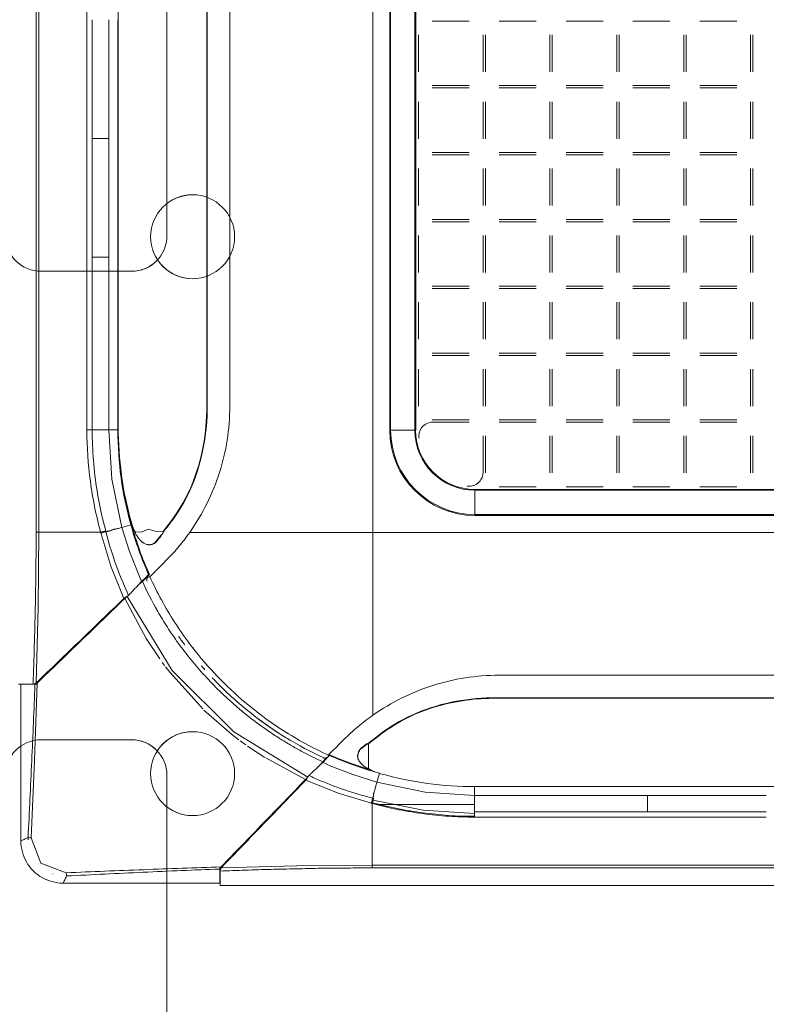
# Model space of a CAD drawing. Header units: millimetres. Extents: x -37728 to 44100, y 631619 to 691915.
# Tile 50 of 256: x -26727 to -26459, y 657375 to 657728. Entities that reach past the tile are written whole.
import ezdxf

# ---------------------------------------------------------------- set-up
doc = ezdxf.new("R2010")
doc.units = ezdxf.units.MM
doc.layers.add('_XREF', color=7, linetype='Continuous')
for name, color, linetype, lineweight in [('I-FURN', 252, 'Continuous', 5), ('LATS_EQ_IDU', 7, 'Continuous', 0), ('LATS_PANEL', 7, 'Continuous', 0)]:
    doc.layers.add(name, color=color, linetype=linetype, lineweight=lineweight)

# ---------------------------------------------------------------- blocks, each defined once
blk = doc.blocks.new('LATS_IDU_4WAY_CASSETTE_TE_TR_TQ_620')
at = {"layer": 'LATS_PANEL', "color": 0}
for p, q in [((-304.57, 184), (-304.57, -184)), ((-303.62, -184), (-303.62, 184)), ((-183.82, -184.11), (-183.82, 183.89)), ((-275.09, -146.41), (-275.09, 147.19)), ((-177.73, 147.2), (-177.73, -147.41)), ((-177.38, -147.41), (-177.38, 147.2)), ((-168.69, 147.2), (-168.69, -147.41)), ((-168.4, -147.41), (-168.4, 147.2)), ((-243.38, 139.49), (-243.38, -138.7)), ((-243.2, -138.7), (-243.2, 139.49)), ((-235.08, -138.74), (-235.08, 138.53)), ((-286.34, 42.61), (-286.34, 0)), ((-286.34, 0), (-286.34, -42.61)), ((-284.46, -42.61), (-284.46, 0)), ((-278.53, -42.61), (-278.53, 0)), ((-275.23, 0), (-275.23, -42.61)), ((-149.17, -0.53), (-162.47, -0.53)), ((-125.17, -0.53), (-138.47, -0.53)), ((-101.17, -0.53), (-114.47, -0.53)), ((-77.17, -0.53), (-90.47, -0.53)), ((-53.17, -0.53), (-66.47, -0.53)), ((-167.39, -5.46), (-167.39, -18.76)), ((-144.24, -18.76), (-144.24, -5.46)), ((-143.39, -5.46), (-143.39, -18.76)), ((-120.24, -18.76), (-120.24, -5.46)), ((-119.39, -5.46), (-119.39, -18.76)), ((-96.24, -18.76), (-96.24, -5.46)), ((-95.39, -5.46), (-95.39, -18.76)), ((-72.24, -18.76), (-72.24, -5.46)), ((-71.39, -5.46), (-71.39, -18.76)), ((-48.24, -18.76), (-48.24, -5.46)), ((-47.39, -5.46), (-47.39, -18.76)), ((-162.47, -23.69), (-149.17, -23.69)), ((-149.17, -24.53), (-162.47, -24.53)), ((-138.47, -23.69), (-125.17, -23.69)), ((-125.17, -24.53), (-138.47, -24.53)), ((-114.47, -23.69), (-101.17, -23.69)), ((-101.17, -24.53), (-114.47, -24.53)), ((-90.47, -23.69), (-77.17, -23.69)), ((-77.17, -24.53), (-90.47, -24.53)), ((-66.47, -23.69), (-53.17, -23.69)), ((-53.17, -24.53), (-66.47, -24.53)), ((-167.39, -29.46), (-167.39, -42.76)), ((-144.24, -42.76), (-144.24, -29.46)), ((-143.39, -29.46), (-143.39, -42.76)), ((-120.24, -42.76), (-120.24, -29.46)), ((-119.39, -29.46), (-119.39, -42.76)), ((-96.24, -42.76), (-96.24, -29.46)), ((-95.39, -29.46), (-95.39, -42.76)), ((-72.24, -42.76), (-72.24, -29.46)), ((-71.39, -29.46), (-71.39, -42.76)), ((-48.24, -42.76), (-48.24, -29.46)), ((-47.39, -29.46), (-47.39, -42.76)), ((-286.34, -42.61), (-286.34, -85.23)), ((-284.46, -85.23), (-284.46, -42.61)), ((-278.53, -85.23), (-278.53, -42.61)), ((-275.23, -42.61), (-275.23, -85.23)), ((-162.47, -47.69), (-149.17, -47.69)), ((-149.17, -48.53), (-162.47, -48.53)), ((-138.47, -47.69), (-125.17, -47.69)), ((-125.17, -48.53), (-138.47, -48.53)), ((-114.47, -47.69), (-101.17, -47.69)), ((-101.17, -48.53), (-114.47, -48.53)), ((-90.47, -47.69), (-77.17, -47.69)), ((-77.17, -48.53), (-90.47, -48.53)), ((-66.47, -47.69), (-53.17, -47.69)), ((-53.17, -48.53), (-66.47, -48.53)), ((-167.39, -53.46), (-167.39, -66.76)), ((-144.24, -66.76), (-144.24, -53.46)), ((-143.39, -53.46), (-143.39, -66.76)), ((-120.24, -66.76), (-120.24, -53.46)), ((-119.39, -53.46), (-119.39, -66.76)), ((-96.24, -66.76), (-96.24, -53.46)), ((-95.39, -53.46), (-95.39, -66.76)), ((-72.24, -66.76), (-72.24, -53.46)), ((-71.39, -53.46), (-71.39, -66.76)), ((-48.24, -66.76), (-48.24, -53.46)), ((-47.39, -53.46), (-47.39, -66.76)), ((-162.47, -71.69), (-149.17, -71.69)), ((-149.17, -72.53), (-162.47, -72.53)), ((-138.47, -71.69), (-125.17, -71.69)), ((-125.17, -72.53), (-138.47, -72.53)), ((-114.47, -71.69), (-101.17, -71.69)), ((-101.17, -72.53), (-114.47, -72.53)), ((-90.47, -71.69), (-77.17, -71.69)), ((-77.17, -72.53), (-90.47, -72.53)), ((-66.47, -71.69), (-53.17, -71.69)), ((-53.17, -72.53), (-66.47, -72.53)), ((-167.39, -77.46), (-167.39, -90.76)), ((-144.24, -90.76), (-144.24, -77.46)), ((-143.39, -77.46), (-143.39, -90.76)), ((-120.24, -90.76), (-120.24, -77.46)), ((-119.39, -77.46), (-119.39, -90.76)), ((-96.24, -90.76), (-96.24, -77.46)), ((-95.39, -77.46), (-95.39, -90.76)), ((-72.24, -90.76), (-72.24, -77.46)), ((-71.39, -77.46), (-71.39, -90.76)), ((-48.24, -90.76), (-48.24, -77.46)), ((-47.39, -77.46), (-47.39, -90.76)), ((-286.34, -85.23), (-286.34, -147.3)), ((-284.46, -147.3), (-284.46, -85.23)), ((-278.53, -85.23), (-278.53, -147.3)), ((-275.23, -85.23), (-275.23, -147.3)), ((-162.47, -95.69), (-149.17, -95.69)), ((-149.17, -96.53), (-162.47, -96.53)), ((-138.47, -95.69), (-125.17, -95.69)), ((-125.17, -96.53), (-138.47, -96.53)), ((-114.47, -95.69), (-101.17, -95.69)), ((-101.17, -96.53), (-114.47, -96.53)), ((-90.47, -95.69), (-77.17, -95.69)), ((-77.17, -96.53), (-90.47, -96.53)), ((-66.47, -95.69), (-53.17, -95.69)), ((-53.17, -96.53), (-66.47, -96.53)), ((-167.39, -101.46), (-167.39, -114.76)), ((-144.24, -114.76), (-144.24, -101.46)), ((-143.39, -101.46), (-143.39, -114.76)), ((-120.24, -114.76), (-120.24, -101.46)), ((-119.39, -101.46), (-119.39, -114.76)), ((-96.24, -114.76), (-96.24, -101.46)), ((-95.39, -101.46), (-95.39, -114.76)), ((-72.24, -114.76), (-72.24, -101.46)), ((-71.39, -101.46), (-71.39, -114.76)), ((-48.24, -114.76), (-48.24, -101.46)), ((-47.39, -101.46), (-47.39, -114.76)), ((-162.47, -119.69), (-149.17, -119.69)), ((-138.47, -119.69), (-125.17, -119.69)), ((-114.47, -119.69), (-101.17, -119.69)), ((-90.47, -119.69), (-77.17, -119.69)), ((-66.47, -119.69), (-53.17, -119.69)), ((-149.17, -120.53), (-162.47, -120.53)), ((-125.17, -120.53), (-138.47, -120.53)), ((-101.17, -120.53), (-114.47, -120.53)), ((-77.17, -120.53), (-90.47, -120.53)), ((-53.17, -120.53), (-66.47, -120.53)), ((-167.39, -125.46), (-167.39, -138.76)), ((-144.24, -138.76), (-144.24, -125.46)), ((-143.39, -125.46), (-143.39, -138.76)), ((-120.24, -138.76), (-120.24, -125.46)), ((-119.39, -125.46), (-119.39, -138.76)), ((-96.24, -138.76), (-96.24, -125.46)), ((-95.39, -125.46), (-95.39, -138.76)), ((-72.24, -138.76), (-72.24, -125.46)), ((-71.39, -125.46), (-71.39, -138.76)), ((-48.24, -138.76), (-48.24, -125.46)), ((-47.39, -125.46), (-47.39, -138.76)), ((-162.47, -143.69), (-149.17, -143.69)), ((-149.17, -144.53), (-162.26, -144.53)), ((-138.47, -143.69), (-125.17, -143.69)), ((-125.17, -144.53), (-138.47, -144.53)), ((-114.47, -143.69), (-101.17, -143.69)), ((-101.17, -144.53), (-114.47, -144.53)), ((-90.47, -143.69), (-77.17, -143.69)), ((-77.17, -144.53), (-90.47, -144.53)), ((-66.47, -143.69), (-53.17, -143.69)), ((-53.17, -144.53), (-66.47, -144.53)), ((-286.34, -147.3), (-285.35, -147.3)), ((-285.35, -147.3), (-284.46, -147.3)), ((-275.09, -147.3), (-275.23, -147.3)), ((-177.38, -147.41), (-177.73, -147.41)), ((-168.69, -147.41), (-168.4, -147.41)), ((-144.24, -162.54), (-144.24, -149.46)), ((-143.39, -149.46), (-143.39, -162.76)), ((-120.24, -162.76), (-120.24, -149.46)), ((-119.39, -149.46), (-119.39, -162.76)), ((-96.24, -162.76), (-96.24, -149.46)), ((-95.39, -149.46), (-95.39, -162.76)), ((-72.24, -162.76), (-72.24, -149.46)), ((-71.39, -149.46), (-71.39, -162.76)), ((-48.24, -162.76), (-48.24, -149.46)), ((-47.39, -149.46), (-47.39, -162.76)), ((-147.12, -168.7), (-147.12, -168.98)), ((147.48, -168.7), (-147.12, -168.7)), ((-147.12, -168.98), (147.48, -168.98)), ((-138.47, -167.69), (-125.17, -167.69)), ((-114.47, -167.69), (-101.17, -167.69)), ((-90.47, -167.69), (-77.17, -167.69)), ((-66.47, -167.69), (-53.17, -167.69)), ((-147.12, -178.02), (-147.12, -177.67)), ((147.48, -177.67), (-147.12, -177.67)), ((-147.12, -178.02), (147.48, -178.02)), ((-281.43, -184), (-280.49, -183.74)), ((-280.49, -183.74), (-279.63, -183.54)), ((-281.43, -184), (-281.36, -184.27)), ((-216.81, -184.11), (-249.48, -184.11)), ((-183.82, -184.11), (-216.81, -184.11)), ((184.18, -184.11), (-183.82, -184.11)), ((-263.54, -188.51), (-263.78, -188.53)), ((-272.79, -207.88), (-265.1, -222.18)), ((-253.99, -217.66), (-253.74, -218.04)), ((-265.08, -222.21), (-260.23, -229.53)), ((-248.5, -225.37), (-248.23, -225.73)), ((-259.32, -230.79), (-258.54, -231.85)), ((0.18, -235.37), (-138.45, -235.37)), ((-305.69, -238.55), (-310.89, -238.55)), ((-310.04, -238.65), (-305, -238.65)), ((-310.04, -294.86), (-310.04, -238.65)), ((138.78, -243.49), (-139.41, -243.49)), ((-139.41, -243.67), (138.78, -243.67)), ((-225.34, -248.58), (-225.12, -248.75)), ((-217.74, -254.03), (-217.45, -254.22)), ((-231.35, -258.92), (-229.28, -260.41)), ((-228.72, -260.81), (-222.51, -264.9)), ((-222.22, -265.08), (-207.88, -272.79)), ((-200.2, -264.96), (-201.66, -266.47)), ((-199.22, -263.95), (-199.81, -264.56)), ((-199.28, -264.2), (-199.22, -263.95)), ((-189.25, -264.06), (-189.23, -263.82)), ((146.48, -275.38), (-147.12, -275.38)), ((-85.23, -278.53), (-147.3, -278.53)), ((-42.61, -278.53), (-85.23, -278.53)), ((-183.97, -280.18), (-183.77, -280.24)), ((-147.3, -284.46), (-147.3, -286.34)), ((-85.23, -284.46), (-147.3, -284.46)), ((-147.3, -286.34), (-85.23, -286.34)), ((-42.61, -284.46), (-85.23, -284.46)), ((-85.23, -286.34), (-42.61, -286.34)), ((-307.46, -293.66), (-307.47, -294.53)), ((184, -303.62), (-184, -303.62)), ((-298.43, -306.71), (-298.58, -306.66)), ((-293.78, -306.32), (-293.73, -306.97)), ((-293.73, -306.97), (-293.66, -307.46)), ((-238.65, -304.99), (-238.65, -310.04)), ((-238.55, -310.89), (-238.55, -305.69)), ((-184, -304.57), (184, -304.57)), ((-238.65, -310.04), (-294.86, -310.04)), ((238.55, -310.89), (-238.55, -310.89))]:
    blk.add_line(p, q, dxfattribs=at)
at = {"layer": 'LATS_PANEL', "color": 0, "extrusion": (0, 0, -1)}
for p, q in [((-276.09, -210.95), (-276.03, -211.01)), ((-211.01, -276.03), (-210.94, -276.1)), ((-182.57, -281.8), (-147.3, -281.8)), ((-181.45, -281.8), (-181.45, -282.09))]:
    blk.add_line(p, q, dxfattribs=at)
at = {"layer": 'LATS_PANEL', "color": 0, "flags": 128}
for points in [[(-275.23, -147.3), (-276.88, -147.3), (-278.53, -147.3)], [(-278.53, -147.3), (-277.36, -164.97), (-273.78, -182.29)], [(-168.69, -147.41), (-173.03, -147.41), (-177.38, -147.41)], [(-147.12, -177.67), (-147.12, -173.33), (-147.12, -168.98)], [(-255.68, -179.68), (-255.79, -179.68), (-255.9, -179.68)], [(-279.55, -183.82), (-279.56, -183.76), (-279.58, -183.71), (-279.6, -183.65), (-279.61, -183.6), (-279.62, -183.54)], [(-273.78, -182.29), (-272.19, -181.83), (-270.6, -181.37)], [(-273.78, -182.29), (-271.07, -190.94), (-267.77, -199.38)], [(-259.1, -183.85), (-261.83, -183.65), (-264.35, -182.91), (-266.74, -184.02), (-269.06, -183.93)], [(-303.62, -184), (-303.84, -184), (-304.05, -184), (-304.25, -184), (-304.43, -184), (-304.57, -184)], [(-304.5, -238.12), (-303.86, -211.07), (-303.62, -184)], [(-281.36, -184.27), (-277.76, -196.24), (-273.07, -207.82)], [(-183.82, -249.78), (-183.82, -217.11), (-183.82, -184.11)], [(-261.63, -187.67), (-261.75, -187.67), (-261.86, -187.68)], [(-261.51, -187.53), (-261.62, -187.53), (-261.74, -187.54)], [(-267.77, -199.38), (-267.25, -200.55), (-266.73, -201.72)], [(-264.2, -199.28), (-265.46, -200.5), (-266.73, -201.72)], [(-266.47, -201.66), (-265.21, -200.44), (-263.95, -199.22)], [(-266.45, -201.76), (-265.66, -200.99), (-264.86, -200.22)], [(-263.95, -199.22), (-264.07, -199.25), (-264.2, -199.28)], [(-273.07, -207.82), (-272.94, -207.8), (-272.81, -207.78)], [(-272.41, -207.4), (-272.4, -207.38), (-272.38, -207.36), (-272.36, -207.35), (-272.34, -207.33), (-272.32, -207.32), (-272.3, -207.3), (-272.28, -207.28), (-272.25, -207.26), (-272.23, -207.24), (-272.2, -207.23), (-272.18, -207.21), (-272.15, -207.19), (-272.12, -207.17), (-272.09, -207.15), (-272.06, -207.13), (-272.03, -207.11), (-272, -207.09), (-271.97, -207.07), (-271.94, -207.04), (-271.9, -207.02), (-271.87, -207), (-271.83, -206.98), (-271.81, -206.96)], [(-207.12, -271.96), (-233.7, -255.75), (-255.75, -233.7), (-271.95, -207.12)], [(-258.12, -232.41), (-256.54, -234.46), (-244.77, -247.51)], [(-306.32, -293.78), (-305.21, -266.02), (-304.23, -238.23)], [(-305.27, -238.56), (-304.97, -238.55), (-304.67, -238.55)], [(-304.19, -238.09), (-304.35, -238.1), (-304.5, -238.12)], [(-139.41, -243.67), (-139.41, -243.58), (-139.41, -243.49)], [(-244.39, -247.88), (-234.47, -256.54), (-231.86, -258.54)], [(-180.39, -255.97), (-180.39, -256.08), (-180.39, -256.19)], [(-201.76, -266.45), (-201, -265.66), (-200.32, -264.96)], [(-201.72, -266.73), (-200.5, -265.46), (-199.28, -264.2)], [(-201.72, -266.73), (-200.55, -267.25), (-199.38, -267.77)], [(-199.38, -267.77), (-190.94, -271.07), (-182.29, -273.78)], [(-207.06, -271.93), (-207.08, -271.97), (-207.11, -272.01), (-207.13, -272.04), (-207.15, -272.08), (-207.18, -272.11), (-207.2, -272.14), (-207.22, -272.17), (-207.24, -272.2), (-207.26, -272.23), (-207.28, -272.26), (-207.3, -272.29), (-207.32, -272.31), (-207.34, -272.34), (-207.36, -272.36), (-207.38, -272.39), (-207.4, -272.41), (-207.41, -272.43), (-207.43, -272.44), (-207.45, -272.46), (-207.46, -272.48)], [(-181.37, -270.61), (-181.83, -272.19), (-182.29, -273.78)], [(-207.78, -272.81), (-207.8, -272.94), (-207.82, -273.07)], [(-207.82, -273.07), (-196.24, -277.76), (-184.27, -281.36)], [(-182.29, -273.78), (-164.97, -277.36), (-147.3, -278.53)], [(-147.3, -278.53), (-147.3, -276.88), (-147.3, -275.37)], [(-184, -281.14), (-184.13, -281.1), (-184.2, -281.09)], [(-183.54, -279.63), (-183.66, -279.93), (-183.77, -280.24)], [(-183.69, -280.26), (-165.71, -283.87), (-147.3, -285.09)], [(-306.32, -293.78), (-306.97, -293.73), (-307.47, -293.66)], [(-293.78, -306.31), (-302.86, -302.86), (-306.31, -293.78)], [(-184, -303.62), (-211.07, -303.86), (-238.12, -304.5)], [(-238.56, -305.28), (-238.56, -304.98), (-238.55, -304.67)], [(-238.12, -304.5), (-238.1, -304.35), (-238.09, -304.19)]]:
    blk.add_lwpolyline(points, dxfattribs=at)
at = {"layer": 'LATS_PANEL', "color": 0}
for radius in [30.61, 30.26, 21.57, 21.29]:
    blk.add_arc((-147.12, -147.41), radius, 180, 270, dxfattribs=at)
for centre, major_axis, ratio, start_param, end_param in [((-243.29, -171.81), (0, 33.11), 0.179504, 6.268084, 6.298285), ((-168.95, -229.58), (-54.91, -5.14), 0.975765, 1.198295, 1.203297), ((-316.5, -245.15), (-132.03, 39.33), 0.282915, 3.220098, 3.227345), ((-181.99, -271.63), (-9.44, 3.68), 0.798657, 1.687002, 1.715473)]:
    blk.add_ellipse(centre, major_axis=major_axis, ratio=ratio, start_param=start_param, end_param=end_param, dxfattribs=at)
for points, knots in [([(-284.46, -42.61), (-283.35, -42.61), (-281.05, -42.61), (-279.23, -42.61), (-278.53, -42.61), (-278.53, -42.61)], [0, 0, 0, 0, 0.4248248, 0.6383792, 0.6387249, 0.6387249, 0.6387249, 0.6387249]), ([(-278.53, -85.23), (-278.53, -85.23), (-279.23, -85.23), (-281.05, -85.23), (-283.35, -85.23), (-284.46, -85.23)], [-0.6387249, -0.6387249, -0.6387249, -0.6387249, -0.6383792, -0.4248248, 0, 0, 0, 0]), ([(-162.26, -144.53), (-163.09, -144.53), (-164.29, -144.83), (-165.63, -145.77), (-166.57, -146.85), (-167.23, -148.38), (-167.29, -149.6), (-167.2, -150.22)], [0, 0, 0, 0, 0.285714, 0.428571, 0.571429, 0.785714, 1, 1, 1, 1]), ([(-278.53, -147.3), (-278.53, -147.3), (-279.23, -147.3), (-281.05, -147.3), (-283.35, -147.3), (-284.46, -147.3)], [-0.6387308, -0.6387308, -0.6387308, -0.6387308, -0.6383851, -0.4248249, 0, 0, 0, 0]), ([(-279.62, -183.54), (-280.91, -178.81), (-283.48, -166.88), (-284.45, -154.65), (-284.45, -147.3)], [0, 0, 0, 0, 0.4, 1, 1, 1, 1]), ([(-149.93, -167.49), (-149.1, -167.6), (-147.87, -167.47), (-146.41, -166.73), (-145.33, -165.79), (-144.46, -164.37), (-144.24, -163.17), (-144.24, -162.54)], [0, 0, 0, 0, 0.285714, 0.428571, 0.571429, 0.785714, 1, 1, 1, 1]), ([(-270.33, -181.35), (-271.89, -175.8), (-273.13, -169.84), (-273.92, -163.81), (-273.96, -163.46)], [0, 0, 0, 0, 0.5, 0.5309605, 0.5309605, 0.5309605, 0.5309605]), ([(-279.55, -183.83), (-279.47, -183.81), (-279.3, -183.78), (-279.05, -183.73), (-278.79, -183.68), (-278.52, -183.63), (-278.24, -183.57), (-277.96, -183.49), (-277.74, -183.4), (-277.55, -183.32), (-277.41, -183.26), (-277.27, -183.21), (-277.08, -183.14), (-276.83, -183.06), (-276.53, -182.99), (-276.22, -182.92), (-275.91, -182.86), (-275.6, -182.8), (-275.29, -182.73), (-274.67, -182.58), (-274.17, -182.43), (-273.78, -182.29)], [0, 0, 0, 0, 0.05, 0.1, 0.15, 0.2, 0.25, 0.3, 0.35, 0.375, 0.4, 0.425, 0.45, 0.5, 0.55, 0.6, 0.65, 0.7, 0.75, 0.8, 1, 1, 1, 1]), ([(-271.42, -206.71), (-272.78, -203.77), (-275.91, -196.27), (-278.33, -188.56), (-279.55, -183.83)], [0, 0, 0, 0, 0.4, 1, 1, 1, 1]), ([(-261.86, -187.68), (-262.03, -187.82), (-262.38, -188.07), (-262.91, -188.33), (-263.36, -188.47), (-263.72, -188.52), (-263.99, -188.54), (-264.28, -188.53), (-264.67, -188.46), (-265.17, -188.32), (-265.66, -188.1), (-266.03, -187.9), (-266.29, -187.74), (-266.54, -187.57), (-266.86, -187.3), (-267.23, -186.93), (-267.58, -186.52), (-267.84, -186.19), (-268.02, -185.95), (-268.18, -185.71), (-268.39, -185.39), (-268.73, -184.81), (-268.95, -184.29), (-269.07, -183.94)], [0, 0, 0, 0, 0.0625, 0.125, 0.1875, 0.21875, 0.25, 0.28125, 0.3125, 0.375, 0.4375, 0.46875, 0.5, 0.53125, 0.5625, 0.625, 0.6875, 0.71875, 0.75, 0.78125, 0.8125, 0.875, 1, 1, 1, 1]), ([(-263.76, -188.52), (-263.67, -188.52), (-263.48, -188.51), (-263.12, -188.45), (-262.67, -188.32), (-262.15, -188.05), (-261.8, -187.81), (-261.63, -187.67)], [0.75, 0.75, 0.75, 0.75, 0.78125, 0.8125, 0.875, 0.9375, 1, 1, 1, 1]), ([(-266.73, -201.72), (-267.07, -202.08), (-267.72, -202.79), (-268.57, -203.7), (-269.23, -204.4), (-269.73, -204.91), (-270.19, -205.41), (-270.78, -206.03), (-271.19, -206.45), (-271.42, -206.71)], [0, 0, 0, 0, 0.2, 0.4, 0.5, 0.6, 0.7, 0.8, 1, 1, 1, 1]), ([(-268.74, -203.85), (-268.38, -203.51), (-267.62, -202.77), (-266.85, -202.04), (-266.47, -201.66)], [0.6236161, 0.6236161, 0.6236161, 0.6236161, 0.8, 1, 1, 1, 1]), ([(-268.61, -203.72), (-268.3, -203.42), (-267.58, -202.72), (-266.85, -202.04), (-266.47, -201.66)], [0.6451872, 0.6451872, 0.6451872, 0.6451872, 0.8, 1, 1, 1, 1]), ([(-253.51, -223.96), (-254.93, -222), (-257.59, -218.12), (-262.16, -210.57), (-264.9, -205.17), (-266.45, -201.76)], [0.7, 0.7, 0.7, 0.7, 0.775, 0.85, 1, 1, 1, 1]), ([(-272.81, -207.78), (-272.74, -207.71), (-272.62, -207.6), (-272.5, -207.49), (-272.46, -207.44)], [0, 0, 0, 0, 0.25, 0.4375, 0.4375, 0.4375, 0.4375]), ([(-223.53, -249.99), (-225.99, -248.14), (-232, -243.3), (-240.93, -234.68), (-248.84, -225.24), (-253.21, -218.93), (-254.88, -216.34)], [0.3, 0.3, 0.3, 0.3, 0.4, 0.55, 0.7, 0.8, 0.8, 0.8, 0.8]), ([(-224.92, -252.82), (-226.3, -251.8), (-229.04, -249.7), (-233.64, -245.88), (-238.71, -241.21), (-244.16, -235.55), (-249.04, -229.87), (-252.08, -225.92), (-253.51, -223.96)], [0.3, 0.3, 0.3, 0.3, 0.35, 0.4, 0.475, 0.55, 0.625, 0.7, 0.7, 0.7, 0.7]), ([(-213.13, -258.92), (-213.7, -258.58), (-218.61, -255.62), (-227.5, -249.42), (-235.15, -242.62), (-238.74, -239.03)], [0.2898387, 0.2898387, 0.2898387, 0.2898387, 0.3333333, 0.6666667, 1, 1, 1, 1]), ([(-199.73, -264.08), (-205.37, -261.5), (-213.47, -257.1), (-221.05, -251.84), (-223.51, -250)], [0, 0, 0, 0, 0.2, 0.2998309, 0.2998309, 0.2998309, 0.2998309]), ([(-201.76, -266.45), (-204.09, -265.39), (-207.72, -263.6), (-212.81, -260.77), (-216.72, -258.42), (-220.77, -255.79), (-223.54, -253.83), (-224.92, -252.82)], [0, 0, 0, 0, 0.1, 0.15, 0.2, 0.25, 0.3, 0.3, 0.3, 0.3]), ([(-186.95, -260.77), (-187, -260.81), (-187.1, -260.89), (-187.31, -261.05), (-187.68, -261.34), (-188.01, -261.61), (-188.23, -261.8)], [0.75, 0.75, 0.75, 0.75, 0.78125, 0.8125, 0.875, 1, 1, 1, 1]), ([(-185.7, -259.91), (-185.75, -259.91), (-185.91, -259.98), (-186.25, -260.23), (-186.58, -260.48), (-186.8, -260.65), (-186.9, -260.73), (-186.95, -260.77)], [0.46875, 0.46875, 0.46875, 0.46875, 0.53125, 0.625, 0.6875, 0.71875, 0.75, 0.75, 0.75, 0.75]), ([(-186.04, -260.32), (-185.99, -260.29), (-185.9, -260.22), (-185.71, -260.1), (-185.6, -260.04), (-185.54, -260.01)], [0.6, 0.6, 0.6, 0.6, 0.65, 0.7, 0.8, 0.8, 0.8, 0.8]), ([(-199.28, -264.2), (-196.36, -265.5), (-190.75, -267.74), (-185, -269.57), (-182.22, -270.36)], [0, 0, 0, 0, 0.5, 0.9537324, 0.9537324, 0.9537324, 0.9537324]), ([(-184.79, -269.33), (-186.68, -268.75), (-191.55, -267.15), (-196.31, -265.25), (-199.22, -263.95)], [0.1874685, 0.1874685, 0.1874685, 0.1874685, 0.5, 1, 1, 1, 1]), ([(-185.35, -268.93), (-185.83, -268.74), (-186.48, -268.41), (-187.14, -267.93), (-187.49, -267.62), (-187.74, -267.38), (-187.98, -267.12), (-188.3, -266.75), (-188.68, -266.25), (-188.98, -265.71), (-189.11, -265.33), (-189.17, -265.11), (-189.19, -264.94), (-189.21, -264.78), (-189.22, -264.56), (-189.21, -264.17), (-189.1, -263.6), (-188.83, -262.89), (-188.55, -262.4), (-188.39, -262.16)], [0, 0, 0, 0, 0.166667, 0.25, 0.291667, 0.333333, 0.375, 0.416667, 0.5, 0.583333, 0.625, 0.645833, 0.666667, 0.6875, 0.708333, 0.75, 0.833333, 0.916667, 1, 1, 1, 1]), ([(-206.71, -271.42), (-206.45, -271.19), (-206.03, -270.78), (-205.41, -270.19), (-204.91, -269.73), (-204.4, -269.23), (-203.7, -268.57), (-202.79, -267.72), (-202.08, -267.07), (-201.72, -266.73)], [0, 0, 0, 0, 0.2, 0.3, 0.4, 0.5, 0.6, 0.8, 1, 1, 1, 1]), ([(-201.66, -266.47), (-202.04, -266.85), (-202.77, -267.62), (-203.51, -268.38), (-203.85, -268.74)], [0, 0, 0, 0, 0.2, 0.3763839, 0.3763839, 0.3763839, 0.3763839]), ([(-183.83, -279.55), (-185.41, -279.14), (-188.53, -278.28), (-194.71, -276.34), (-200.78, -274.06), (-205.24, -272.1), (-206.71, -271.42)], [0, 0, 0, 0, 0.2, 0.4, 0.8, 1, 1, 1, 1]), ([(-183.83, -279.55), (-183.81, -279.51), (-183.74, -279.4), (-183.66, -279.23), (-183.6, -279.02), (-183.59, -278.84), (-183.59, -278.68), (-183.58, -278.54), (-183.56, -278.4), (-183.54, -278.26), (-183.51, -278.12), (-183.47, -277.93), (-183.42, -277.74), (-183.36, -277.55), (-183.32, -277.4), (-183.28, -277.26), (-183.22, -277.06), (-183.12, -276.71), (-182.99, -276.21), (-182.83, -275.59), (-182.66, -274.98), (-182.48, -274.37), (-182.36, -273.98), (-182.29, -273.78)], [-1, -1, -1, -1, -0.975, -0.925, -0.8875, -0.85, -0.825, -0.8, -0.775, -0.75, -0.725, -0.7, -0.65, -0.625, -0.6, -0.575, -0.55, -0.5, -0.4, -0.3, -0.2, -0.1, 0, 0, 0, 0]), ([(-147.3, -278.53), (-147.3, -278.53), (-147.3, -279.23), (-147.3, -281.05), (-147.3, -283.35), (-147.3, -284.46)], [-0.6387308, -0.6387308, -0.6387308, -0.6387308, -0.6383851, -0.4248249, 0, 0, 0, 0]), ([(-85.23, -284.46), (-85.23, -283.35), (-85.23, -281.05), (-85.23, -279.23), (-85.23, -278.53), (-85.23, -278.53)], [0, 0, 0, 0, 0.4248248, 0.6383792, 0.6387249, 0.6387249, 0.6387249, 0.6387249]), ([(-183.54, -279.63), (-183.57, -279.74), (-183.63, -280.03), (-183.73, -280.42), (-183.81, -280.73), (-183.87, -280.97), (-183.95, -281.23), (-183.99, -281.38), (-184, -281.43)], [-1, -1, -1, -1, -0.75, -0.5, -0.375, -0.25, -0.125, 0, 0, 0, 0]), ([(-184, -281.43), (-181.02, -282.26), (-176.51, -283.32), (-170.41, -284.38), (-165.84, -285.14), (-161.22, -285.65), (-155.05, -286.19), (-150.4, -286.34), (-147.3, -286.34)], [0, 0, 0, 0, 0.25, 0.375, 0.5, 0.625, 0.75, 1, 1, 1, 1])]:
    blk.add_open_spline(points, degree=3, knots=knots, dxfattribs=at)
for points in [[(-243.38, -138.7), (-243.33, -143.62), (-244.2, -153.21), (-248.24, -167.41), (-253.02, -175.73), (-255.9, -179.68)], [(-255.68, -179.68), (-252.81, -175.72), (-248.05, -167.41), (-244.01, -153.21), (-243.15, -143.62), (-243.2, -138.7)], [(-249.48, -184.11), (-244.75, -177.32), (-237.6, -162.96), (-235.14, -147.07), (-235.08, -138.74)], [(-286.34, -147.3), (-286.34, -153.5), (-285.52, -165.89), (-283.06, -178.04), (-281.43, -184)], [(-275.23, -147.3), (-275.23, -153.22), (-274.49, -164.59), (-272.17, -175.7), (-270.6, -181.36)], [(-270.46, -180.17), (-272.03, -174.65), (-274.36, -163.5), (-275.11, -152.14), (-275.09, -146.41)], [(-270.08, -181.49), (-270.15, -181.27), (-270.27, -180.83), (-270.4, -180.39), (-270.46, -180.17)], [(-255.9, -179.68), (-256.42, -180.39), (-256.95, -181.09), (-257.48, -181.78)], [(-257.26, -181.78), (-256.73, -181.09), (-256.2, -180.39), (-255.68, -179.68)], [(-281.36, -184.27), (-281.3, -184.25), (-281.16, -184.21), (-280.95, -184.16), (-280.74, -184.1), (-280.52, -184.05), (-280.31, -183.99), (-280.11, -183.95), (-279.91, -183.9), (-279.72, -183.86), (-279.6, -183.84), (-279.55, -183.83)], [(-270.6, -181.36), (-270.56, -181.32), (-270.48, -181.27), (-270.38, -181.31), (-270.33, -181.35)], [(-270.59, -181.36), (-269.74, -184.44), (-267.85, -190.48), (-265.5, -196.36), (-264.2, -199.28)], [(-263.95, -199.22), (-265.25, -196.31), (-267.59, -190.45), (-269.48, -184.43), (-270.33, -181.35)], [(-269.06, -183.94), (-269.28, -183.55), (-269.66, -182.76), (-269.96, -181.92), (-270.08, -181.49)], [(-257.48, -181.78), (-258.01, -182.48), (-258.55, -183.17), (-259.1, -183.85)], [(-258.84, -183.81), (-258.88, -183.82), (-258.96, -183.82), (-259.03, -183.82), (-259.07, -183.81)], [(-258.87, -183.85), (-258.33, -183.17), (-257.79, -182.48), (-257.26, -181.78)], [(-304.57, -184), (-304.58, -193.1), (-304.79, -211.29), (-305.34, -229.47), (-305.69, -238.55)], [(-303.62, -184), (-302.81, -184), (-301.19, -184), (-298.74, -184), (-296.29, -184), (-293.83, -184), (-291.36, -184), (-288.89, -184), (-286.41, -184), (-283.93, -184), (-282.27, -184), (-281.43, -184)], [(-260.32, -185.76), (-260.76, -186.38), (-261.23, -186.97), (-261.74, -187.54)], [(-261.51, -187.53), (-261, -186.96), (-260.05, -185.78), (-259.24, -184.51), (-258.87, -183.85)], [(-259.67, -184.8), (-259.88, -185.13), (-260.09, -185.45), (-260.32, -185.76)], [(-258.22, -194.49), (-256.62, -192.9), (-253.56, -189.57), (-250.79, -185.97), (-249.48, -184.11)], [(-261.74, -187.54), (-261.78, -187.59), (-261.82, -187.64), (-261.86, -187.68)], [(-261.63, -187.67), (-261.59, -187.62), (-261.54, -187.57), (-261.51, -187.53)], [(-263.78, -200.03), (-262.85, -199.11), (-261, -197.27), (-259.15, -195.42), (-258.22, -194.49)], [(-264.83, -201.6), (-264.86, -201.5), (-264.9, -201.28), (-264.87, -200.93), (-264.75, -200.56), (-264.61, -200.3), (-264.54, -200.17)], [(-264.54, -200.17), (-264.42, -200.15), (-264.18, -200.1), (-263.91, -200.05), (-263.78, -200.03)], [(-254.88, -216.34), (-258.2, -211.16), (-261.17, -205.72), (-263.78, -200.03)], [(-266.73, -201.72), (-266.73, -201.76), (-266.69, -201.78), (-266.56, -201.72), (-266.47, -201.66)], [(-273.07, -207.81), (-278.33, -212.89), (-288.82, -223), (-299.27, -233.08), (-304.5, -238.12)], [(-304.23, -238.23), (-299, -233.19), (-288.55, -223.09), (-278.06, -212.96), (-272.79, -207.88)], [(-304.19, -238.09), (-298.97, -233.05), (-288.54, -222.97), (-278.06, -212.85), (-272.81, -207.78)], [(-271.42, -206.71), (-271.64, -206.85), (-272.24, -207.22), (-272.82, -207.63), (-273.07, -207.82)], [(-271.95, -207.12), (-272.05, -207.22), (-272.33, -207.46), (-272.65, -207.74), (-272.79, -207.88)], [(-251.22, -224.56), (-251.98, -223.54), (-252.72, -222.51), (-253.45, -221.47)], [(-244, -233.45), (-244.42, -232.97), (-244.84, -232.49), (-245.26, -232.01)], [(-238.74, -239.03), (-239.64, -238.13), (-240.54, -237.21), (-241.41, -236.28)], [(-138.45, -235.37), (-146.78, -235.43), (-162.67, -237.9), (-177.02, -245.06), (-183.82, -249.78)], [(-305, -238.65), (-305.33, -247.83), (-306.11, -266.18), (-307.01, -284.51), (-307.47, -293.66)], [(-305.27, -238.56), (-305.35, -238.56), (-305.52, -238.55), (-305.64, -238.55), (-305.69, -238.55)], [(-304.5, -238.12), (-304.63, -238.21), (-304.89, -238.37), (-305.15, -238.5), (-305.27, -238.56)], [(-305, -238.65), (-304.95, -238.65), (-304.86, -238.65), (-304.75, -238.65), (-304.69, -238.65)], [(-304.23, -238.23), (-304.31, -238.31), (-304.47, -238.45), (-304.62, -238.58), (-304.69, -238.65)], [(-304.67, -238.55), (-304.6, -238.48), (-304.44, -238.33), (-304.28, -238.17), (-304.19, -238.09)], [(-236, -241.69), (-236.93, -240.82), (-237.84, -239.93), (-238.74, -239.03)], [(-201.4, -265.08), (-206.03, -262.94), (-214.98, -258.15), (-227.5, -249.42), (-235.15, -242.62), (-238.74, -239.03)], [(-139.41, -243.49), (-144.33, -243.44), (-153.92, -244.31), (-168.1, -248.33), (-176.43, -253.1), (-180.39, -255.97)], [(-180.39, -256.19), (-177.44, -254.02), (-171.28, -250.25), (-161.06, -246.35), (-150.29, -244.11), (-143.06, -243.64), (-139.41, -243.67)], [(-232.93, -244.49), (-233.06, -244.38), (-233.19, -244.26), (-233.32, -244.15)], [(-224.29, -251.49), (-225.31, -250.74), (-226.33, -249.96), (-227.33, -249.17)], [(-183.82, -249.78), (-185.68, -251.09), (-189.27, -253.86), (-192.6, -256.92), (-194.19, -258.52)], [(-214.83, -257.89), (-217.97, -255.96), (-221.03, -253.9), (-224.01, -251.7)], [(-185.28, -259.98), (-184.48, -259.33), (-183.67, -258.68), (-182.86, -258.05)], [(-180.39, -255.97), (-181.22, -256.58), (-182.87, -257.82), (-184.48, -259.1), (-185.27, -259.75)], [(-182.86, -258.05), (-182.04, -257.42), (-181.22, -256.8), (-180.39, -256.19)], [(-208.23, -261.68), (-208.32, -261.63), (-208.42, -261.58), (-208.51, -261.53)], [(-194.19, -258.52), (-195.12, -259.45), (-196.97, -261.3), (-198.81, -263.15), (-199.73, -264.08)], [(-188.25, -262.03), (-187.99, -261.82), (-187.48, -261.4), (-186.97, -261), (-186.72, -260.82)], [(-186.72, -260.82), (-186.6, -260.72), (-186.36, -260.55), (-186.14, -260.39), (-186.04, -260.32)], [(-185.34, -268.93), (-185.34, -267.94), (-185.33, -265.95), (-185.32, -262.97), (-185.29, -260.98), (-185.28, -259.98)], [(-185.26, -259.96), (-185.26, -259.92), (-185.26, -259.85), (-185.25, -259.77), (-185.25, -259.73)], [(-199.86, -264.8), (-200, -264.88), (-200.28, -265.01), (-200.68, -265.13), (-201.05, -265.16), (-201.29, -265.12), (-201.4, -265.08)], [(-199.73, -264.08), (-199.75, -264.2), (-199.79, -264.46), (-199.84, -264.69), (-199.86, -264.8)], [(-188.37, -261.92), (-188.54, -262.17), (-188.81, -262.65), (-188.99, -263.12), (-189.06, -263.36)], [(-188.37, -261.92), (-188.37, -261.96), (-188.38, -262.03), (-188.38, -262.11), (-188.39, -262.16)], [(-188.25, -262.03), (-188.3, -262.07), (-188.34, -262.11), (-188.39, -262.16)], [(-188.23, -261.8), (-188.28, -261.86), (-188.36, -261.95), (-188.38, -262.02), (-188.38, -262.04)], [(-188.38, -262.04), (-188.38, -262.06), (-188.36, -262.07), (-188.29, -262.05), (-188.25, -262.03)], [(-188.23, -261.8), (-188.28, -261.84), (-188.33, -261.88), (-188.37, -261.92)], [(-201.66, -266.47), (-201.72, -266.56), (-201.75, -266.63), (-201.76, -266.67)], [(-207.88, -272.79), (-207.75, -272.66), (-207.46, -272.34), (-207.22, -272.06), (-207.12, -271.96)], [(-207.82, -273.07), (-207.61, -272.77), (-207.18, -272.11), (-206.84, -271.6), (-206.71, -271.42)], [(-182.2, -270.37), (-182.77, -270.21), (-183.85, -269.8), (-184.87, -269.24), (-185.35, -268.93)], [(-180.88, -270.75), (-181.1, -270.69), (-181.54, -270.56), (-181.98, -270.44), (-182.2, -270.37)], [(-147.12, -275.38), (-152.87, -275.4), (-164.24, -274.64), (-175.38, -272.31), (-180.88, -270.75)], [(-238.23, -304.23), (-233.19, -299), (-223.09, -288.55), (-212.96, -278.06), (-207.88, -272.79)], [(-238.12, -304.5), (-233.08, -299.27), (-223, -288.82), (-212.89, -278.33), (-207.81, -273.07)], [(-207.78, -272.81), (-212.85, -278.06), (-222.97, -288.54), (-233.05, -298.97), (-238.09, -304.19)], [(-207.49, -272.51), (-207.58, -272.61), (-207.68, -272.71), (-207.78, -272.81)], [(-183.83, -279.55), (-183.86, -279.67), (-183.91, -279.95), (-184.02, -280.41), (-184.14, -280.89), (-184.23, -281.21), (-184.27, -281.36)], [(-183.77, -280.24), (-183.79, -280.32), (-183.83, -280.51), (-183.91, -280.82), (-183.97, -281.04), (-184, -281.14)], [(-184, -281.14), (-184, -281.24), (-184, -281.34), (-184, -281.43)], [(-147.3, -286.03), (-153.5, -286.03), (-165.89, -285.21), (-178.04, -282.76), (-184, -281.14)], [(-184, -303.62), (-184, -302.81), (-184, -301.19), (-184, -298.74), (-184, -296.29), (-184, -293.83), (-184, -291.36), (-184, -288.89), (-184, -286.41), (-184, -283.93), (-184, -282.26), (-184, -281.43)], [(-307.47, -293.66), (-307.98, -293.9), (-308.93, -294.34), (-309.7, -294.7), (-310.04, -294.86)], [(-294.94, -310.04), (-296.22, -310.03), (-298.88, -309.66), (-302.53, -308.16), (-305.76, -305.75), (-308.15, -302.53), (-309.67, -298.86), (-310.03, -296.22), (-310.04, -294.94)], [(-184, -303.62), (-184, -303.8), (-184, -303.97), (-184, -304.13)], [(-294.86, -310.04), (-294.7, -309.7), (-294.34, -308.93), (-293.9, -307.98), (-293.66, -307.47)], [(-238.23, -304.23), (-247.5, -304.52), (-266.03, -305.19), (-284.53, -305.94), (-293.78, -306.32)], [(-293.66, -307.47), (-284.51, -307.01), (-266.18, -306.11), (-247.83, -305.33), (-238.65, -304.99)], [(-238.65, -304.69), (-238.58, -304.62), (-238.45, -304.46), (-238.31, -304.31), (-238.23, -304.23)], [(-238.65, -304.69), (-238.65, -304.75), (-238.65, -304.86), (-238.65, -304.95), (-238.65, -304.99)], [(-238.56, -305.28), (-238.5, -305.15), (-238.37, -304.89), (-238.21, -304.63), (-238.12, -304.5)], [(-238.55, -305.69), (-238.55, -305.63), (-238.55, -305.5), (-238.56, -305.36), (-238.56, -305.28)], [(-238.09, -304.19), (-238.17, -304.28), (-238.33, -304.44), (-238.47, -304.59), (-238.55, -304.67)], [(-238.55, -305.69), (-235.52, -305.58), (-229.46, -305.38), (-220.38, -305.09), (-211.28, -304.92), (-202.19, -304.67), (-193.1, -304.63), (-187.03, -304.58), (-184, -304.57)], [(-184, -304.13), (-184, -304.29), (-184, -304.44), (-184, -304.57)]]:
    blk.add_open_spline(points, degree=3, dxfattribs=at)
blk = doc.blocks.new('ZZZ Meb Krzesło zwykłe ___FK_v04_0 - przykład-7073046-__-00_00 Przyziemie PB')
at = {"layer": 'I-FURN', "color": 252}
for p, q in [((-21.59, -17.618), (-21.59, -20.866)), ((-21.59, -17.618), (-21.59, -20.866)), ((21.59, -20.866), (21.59, -17.618)), ((21.59, -17.618), (21.59, -20.866)), ((-20.32, -22.136), (20.32, -22.136)), ((-19.156, -22.136), (19.181, -22.136))]:
    blk.add_line(p, q, dxfattribs=at)
for centre, radius, start, end in [((-20.32, -17.618), 1.27, 90, 180), ((-20.32, -17.618), 1.27, 90, 180), ((20.32, -17.618), 1.27, 360, 90), ((20.32, -17.618), 1.27, 0, 90), ((-20.32, -20.866), 1.27, 180, 227.4093), ((-20.32, -20.866), 1.27, 180, 270), ((20.32, -20.866), 1.27, 270, 0), ((20.32, -20.866), 1.27, 313.2379, 360), ((-20.348, -23.058), 1.507, 360, 180), ((20.373, -23.058), 1.507, 360, 180), ((-20.348, -23.058), 1.507, 123.4855, 180), ((20.373, -23.058), 1.507, 0, 57.1936), ((-20.348, -23.058), 1.507, 360, 37.7171), ((20.373, -23.058), 1.507, 142.2829, 180), ((-20.348, -23.058), 1.507, 180, 360), ((-20.348, -23.058), 1.507, 180, 360), ((20.373, -23.058), 1.507, 180, 360), ((20.373, -23.058), 1.507, 180, 360)]:
    blk.add_arc(centre, radius, start, end, dxfattribs=at)
blk = doc.blocks.new('A$C4e31ac75')
at = {"layer": 'I-FURN', "rotation": 90.00000000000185}
for p in [(-275.193, 257.25), (-275.193, 197.25)]:
    blk.add_blockref('ZZZ Meb Krzesło zwykłe ___FK_v04_0 - przykład-7073046-__-00_00 Przyziemie PB', p, dxfattribs=at)

msp = doc.modelspace()

# ---------------------------------------------------------------- block references
at = {"layer": '_XREF', "xscale": 10, "yscale": 10, "zscale": 10}
msp.add_blockref('A$C4e31ac75', (-24143.63, 655281.12), dxfattribs=at)

# ---------------------------------------------------------------- next in the draw order: block references
at = {"layer": 'LATS_EQ_IDU', "color": 6}
msp.add_blockref('LATS_IDU_4WAY_CASSETTE_TE_TR_TQ_620', (-26416.55, 657728.08), dxfattribs=at)

doc.saveas('drawing.dxf')
